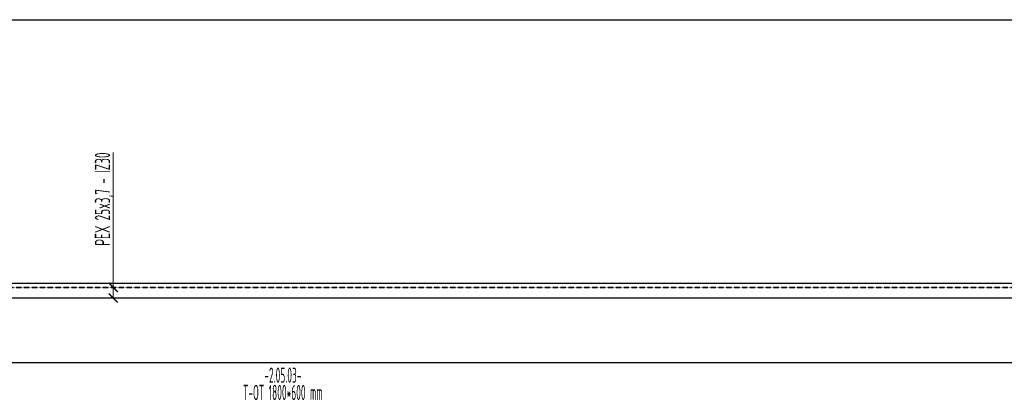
# Model space of a CAD drawing. Header units: millimetres. Extents: x -727 to 69715, y -15705 to 98123.
# Tile 252 of 256: x 45349 to 53433, y -10716 to -7589. Entities that reach past the tile are written whole.
import ezdxf
from ezdxf.enums import TextEntityAlignment as Align

# ---------------------------------------------------------------- set-up
doc = ezdxf.new("R2010")
doc.units = ezdxf.units.MM
doc.linetypes.add('VERDECKT', pattern=[9.525, 6.35, -3.175])
for name, color, linetype, lineweight in [('JS_VYT_POPIS - OBECNĚ', 7, 'Continuous', 5), ('UT_KOTY - DIMENZE', 7, 'Continuous', 5), ('UT_SCHÉMA_PŘÍVOD', 10, 'Continuous', 35), ('UT_SCHÉMA_ZPÁTEČKA', 172, 'VERDECKT', 35)]:
    doc.layers.add(name, color=color, linetype=linetype, lineweight=lineweight)
doc.styles.add('ISOCP 2.5', font='isocp.shx', dxfattribs={"width": 0.6, "height": 2.5})
doc.styles.add('VZT_POPIS', font='isocp.shx', dxfattribs={"width": 0.6, "height": 125})

# ---------------------------------------------------------------- blocks, each defined once
blk = doc.blocks.new('_ArchTick')
at = {"color": 0, "linetype": 'ByBlock', "const_width": 0.15}
blk.add_lwpolyline([(-0.5, -0.5), (0.5, 0.5)], dxfattribs=at)

msp = doc.modelspace()

# ---------------------------------------------------------------- linework, layer by layer
for p, q in [((-727.4, -7589.4), (68024.3, -7589.4)), ((-727.4, -9754.7), (68024.3, -9754.7)), ((-727.4, -10404.7), (68024.3, -10404.7))]:
    msp.add_line(p, q)
at = {"layer": 'UT_KOTY - DIMENZE'}
for points in [[(46116.4, -9481.1), (46116.4, -8679.8)], [(46116.4, -9788.6), (46116.4, -9481.1)], [(46116.4, -9875.7), (46116.4, -9481.1)]]:
    msp.add_lwpolyline(points, dxfattribs=at)
at = {"layer": 'UT_SCHÉMA_PŘÍVOD'}
msp.add_line((39959, -9875.7), (58155.7, -9874.7), dxfattribs=at)
at = {"layer": 'UT_SCHÉMA_ZPÁTEČKA', "ltscale": 0.3}
msp.add_line((39850.4, -9788.6), (58055.7, -9788.6), dxfattribs=at)

# ---------------------------------------------------------------- block references
at = {"layer": 'UT_KOTY - DIMENZE', "xscale": 75, "yscale": 75, "zscale": 75, "rotation": 270}
for p in [(46116.4, -9788.6), (46116.4, -9875.7)]:
    msp.add_blockref('_ArchTick', p, dxfattribs=at)

# ---------------------------------------------------------------- texts
at = {"layer": 'JS_VYT_POPIS - OBECNĚ', "style": 'VZT_POPIS', "width": 0.5}
for s, p in [('-2.05.03-', (47510, -10509.4)), ('T-OT 1800*600 mm', (47510, -10651.1))]:
    msp.add_text(s, height=125, dxfattribs=at).set_placement(p, align=Align.MIDDLE_CENTER)
at = {"layer": 'UT_KOTY - DIMENZE', "insert": (45966.4, -8679.8), "char_height": 125, "attachment_point": 3, "rotation": 90, "style": 'ISOCP 2.5'}
msp.add_mtext('PEX 25x3,7 - IZ30', dxfattribs=at)

doc.saveas('drawing.dxf')
